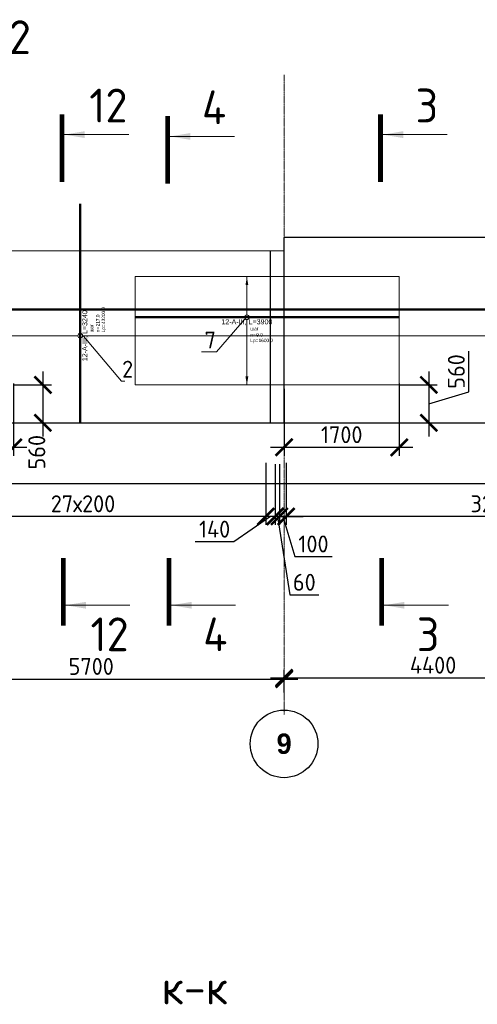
# Model space of a CAD drawing. Header units: millimetres. Extents: x 376598 to 1249954, y -318491 to -22134.
# Tile 148 of 256: x 605063 to 611822, y -139136 to -124583. Entities that reach past the tile are written whole.
import ezdxf
from ezdxf import colors
from ezdxf.entities.mleader import LeaderData, LeaderLine
from ezdxf.enums import TextEntityAlignment as Align
from ezdxf.math import Vec2, Vec3

# ---------------------------------------------------------------- set-up
doc = ezdxf.new("R2010")
doc.units = ezdxf.units.MM
doc.set_wipeout_variables(frame=1)
for name, pattern in [('______5', [1100, 800, -100, 100, -100]), ('________', [0]), ('ACAD_ISO02W100', [15, 12, -3]), ('осевая', [50.8, 31.75, -6.35, 6.35, -6.35])]:
    doc.linetypes.add(name, pattern=pattern)
for name, color, linetype, lineweight in [('Standard', 7, 'Continuous', 25), ('АрмСтер', 2, 'Continuous', 50), ('Оси', 40, '______5', 18), ('подоснова', 151, 'Continuous', 5), ('РАЗМЕРЫ', 1, 'Continuous', 9), ('Узлы', 7, 'Continuous', 0)]:
    doc.layers.add(name, color=color, linetype=linetype, lineweight=lineweight)
doc.layers.add('АрмСтер_атрибуты', color=2, linetype='Continuous', lineweight=0, plot=False)
doc.styles.add('Century Gothic', font='GOTHIC.TTF')
doc.styles.add('GOST-2.304_Type-B', font='GOST_Common.ttf')
doc.styles.get("Standard").update_dxf_attribs({"font": 'arial.ttf'})
doc.styles.add('Аннотативный', font='arial.ttf')
doc.dimstyles.new('СПДС', dxfattribs={"dimscale": 100, "dimtxt": 2.5, "dimasz": 2.5, "dimexe": 1.25, "dimexo": 0, "dimtad": 1, "dimdec": 0, "dimtxsty": 'GOST-2.304_Type-B', "dimblk": 'ARCHTICK', "dimcen": 2.5, "dimdle": 2, "dimadec": 0, "dimazin": 2, "dimtfac": 0.75, "dimtdec": 0, "dimtmove": 1, "dimatfit": 3, "dimfxl": 1, "dimtolj": 1, "dimarcsym": 1})

# ---------------------------------------------------------------- blocks, each defined once
blk = doc.blocks.new('NSY101')
at = {"color": 0, "linetype": 'ByBlock', "lineweight": -2}
blk.add_circle((0, 0), 50, dxfattribs=at)
blk = doc.blocks.new('_ArchTick')
at = {"color": 0, "linetype": 'ByBlock', "const_width": 0.15}
blk.add_lwpolyline([(-0.5, -0.5), (0.5, 0.5)], dxfattribs=at)
blk = doc.blocks.new('*D69')
at = {"layer": 'DEFPOINTS', "color": 0, "lineweight": 0, "transparency": 16777216}
for p in [(608969, -134330), (603269, -134520), (608969, -134525)]:
    blk.add_point(p, dxfattribs=at)
at = {"layer": 'РАЗМЕРЫ', "color": 0, "lineweight": -2, "transparency": 16777216}
for p, q in [((603269, -134520), (603269, -134205)), ((608969, -134525), (608969, -134205)), ((603069, -134330), (609169, -134330))]:
    blk.add_line(p, q, dxfattribs=at)
at = {"layer": 'РАЗМЕРЫ', "color": 0, "lineweight": -2, "transparency": 16777216, "xscale": 250, "yscale": 250, "zscale": 250, "rotation": 180}
blk.add_blockref('_ArchTick', (603269, -134330), dxfattribs=at)
at = {"layer": 'РАЗМЕРЫ', "color": 0, "lineweight": -2, "transparency": 16777216, "xscale": 250, "yscale": 250, "zscale": 250}
blk.add_blockref('_ArchTick', (608969, -134330), dxfattribs=at)
at = {"layer": 'РАЗМЕРЫ', "color": 0, "lineweight": 0, "transparency": 16777216, "insert": (606119, -134142), "char_height": 250, "attachment_point": 5, "style": 'GOST-2.304_Type-B'}
blk.add_mtext('\\A1;5700', dxfattribs=at)
blk = doc.blocks.new('*D70')
at = {"layer": 'DEFPOINTS', "color": 0, "lineweight": 0, "transparency": 16777216}
for p in [(613369, -134311), (608969, -134525), (613369, -134493)]:
    blk.add_point(p, dxfattribs=at)
at = {"layer": 'РАЗМЕРЫ', "color": 0, "lineweight": -2, "transparency": 16777216}
for p, q in [((608769, -134311), (613569, -134311)), ((608969, -134525), (608969, -134186)), ((613369, -134493), (613369, -134186))]:
    blk.add_line(p, q, dxfattribs=at)
at = {"layer": 'РАЗМЕРЫ', "color": 0, "lineweight": -2, "transparency": 16777216, "xscale": 250, "yscale": 250, "zscale": 250, "rotation": 180}
blk.add_blockref('_ArchTick', (608969, -134311), dxfattribs=at)
at = {"layer": 'РАЗМЕРЫ', "color": 0, "lineweight": -2, "transparency": 16777216, "xscale": 250, "yscale": 250, "zscale": 250}
blk.add_blockref('_ArchTick', (613369, -134311), dxfattribs=at)
at = {"layer": 'РАЗМЕРЫ', "color": 0, "lineweight": 0, "transparency": 16777216, "insert": (611169, -134123), "char_height": 250, "attachment_point": 5, "style": 'GOST-2.304_Type-B'}
blk.add_mtext('\\A1;4400', dxfattribs=at)
blk = doc.blocks.new('*D122')
at = {"layer": 'DEFPOINTS', "color": 0, "lineweight": 0, "transparency": 16777216}
for p in [(608998, -131132, -720), (615398, -131132, -720), (608998, -131925)]:
    blk.add_point(p, dxfattribs=at)
at = {"layer": 'РАЗМЕРЫ', "color": 0, "lineweight": -2, "transparency": 16777216}
for p, q in [((608998, -131132), (608998, -132050)), ((615398, -131132), (615398, -132050)), ((615598, -131925), (608798, -131925))]:
    blk.add_line(p, q, dxfattribs=at)
at = {"layer": 'РАЗМЕРЫ', "color": 0, "lineweight": -2, "transparency": 16777216, "xscale": 250, "yscale": 250, "zscale": 250, "rotation": 180}
blk.add_blockref('_ArchTick', (608998, -131925), dxfattribs=at)
at = {"layer": 'РАЗМЕРЫ', "color": 0, "lineweight": -2, "transparency": 16777216, "xscale": 250, "yscale": 250, "zscale": 250}
blk.add_blockref('_ArchTick', (615398, -131925), dxfattribs=at)
at = {"layer": 'РАЗМЕРЫ', "color": 0, "lineweight": 0, "transparency": 16777216, "insert": (612198, -131738), "char_height": 250, "attachment_point": 5, "style": 'GOST-2.304_Type-B'}
blk.add_mtext('\\A1;32х200', dxfattribs=at)
blk = doc.blocks.new('*D123')
at = {"layer": 'DEFPOINTS', "color": 0, "lineweight": 0, "transparency": 16777216}
for p in [(608899, -131152, -360), (608998, -131132, -720), (608899, -131925)]:
    blk.add_point(p, dxfattribs=at)
at = {"layer": 'РАЗМЕРЫ', "color": 0, "lineweight": -2, "transparency": 16777216}
for p, q in [((608899, -131152), (608899, -132050)), ((608998, -131132), (608998, -132050)), ((608899, -131925), (608649, -131925)), ((608998, -131925), (608899, -131925)), ((608998, -131925), (608899, -131925)), ((608949, -131925), (609127, -132519)), ((608998, -131925), (609248, -131925)), ((609127, -132519), (609677, -132519))]:
    blk.add_line(p, q, dxfattribs=at)
at = {"layer": 'РАЗМЕРЫ', "color": 0, "lineweight": -2, "transparency": 16777216, "xscale": 250, "yscale": 250, "zscale": 250}
blk.add_blockref('_ArchTick', (608899, -131925), dxfattribs=at)
at = {"layer": 'РАЗМЕРЫ', "color": 0, "lineweight": -2, "transparency": 16777216, "xscale": 250, "yscale": 250, "zscale": 250, "rotation": 180}
blk.add_blockref('_ArchTick', (608998, -131925), dxfattribs=at)
at = {"layer": 'РАЗМЕРЫ', "color": 0, "lineweight": 0, "transparency": 16777216, "insert": (609402, -132332), "char_height": 250, "attachment_point": 5, "style": 'GOST-2.304_Type-B'}
blk.add_mtext('\\A1;100', dxfattribs=at)
blk = doc.blocks.new('*D124')
at = {"layer": 'DEFPOINTS', "color": 0, "lineweight": 0, "transparency": 16777216}
for p in [(608838, -131152, -360), (608899, -131152, -360), (608838, -131925)]:
    blk.add_point(p, dxfattribs=at)
at = {"layer": 'РАЗМЕРЫ', "color": 0, "lineweight": -2, "transparency": 16777216}
for p, q in [((608838, -131152), (608838, -132050)), ((608899, -131152), (608899, -132050)), ((608838, -131925), (608588, -131925)), ((608899, -131925), (608838, -131925)), ((608899, -131925), (608838, -131925)), ((608869, -131925), (609054, -133085)), ((608899, -131925), (609149, -131925)), ((609054, -133085), (609479, -133085))]:
    blk.add_line(p, q, dxfattribs=at)
at = {"layer": 'РАЗМЕРЫ', "color": 0, "lineweight": -2, "transparency": 16777216, "xscale": 250, "yscale": 250, "zscale": 250}
blk.add_blockref('_ArchTick', (608838, -131925), dxfattribs=at)
at = {"layer": 'РАЗМЕРЫ', "color": 0, "lineweight": -2, "transparency": 16777216, "xscale": 250, "yscale": 250, "zscale": 250, "rotation": 180}
blk.add_blockref('_ArchTick', (608899, -131925), dxfattribs=at)
at = {"layer": 'РАЗМЕРЫ', "color": 0, "lineweight": 0, "transparency": 16777216, "insert": (609267, -132898), "char_height": 250, "attachment_point": 5, "style": 'GOST-2.304_Type-B'}
blk.add_mtext('\\A1;60', dxfattribs=at)
blk = doc.blocks.new('*D125')
at = {"layer": 'DEFPOINTS', "color": 0, "lineweight": 0, "transparency": 16777216}
for p in [(608698, -131132, -720), (608838, -131152, -360), (608698, -131925)]:
    blk.add_point(p, dxfattribs=at)
at = {"layer": 'РАЗМЕРЫ', "color": 0, "lineweight": -2, "transparency": 16777216}
for p, q in [((608698, -131132), (608698, -132050)), ((608838, -131152), (608838, -132050)), ((608768, -131925), (608228, -132300)), ((609038, -131925), (608498, -131925)), ((608228, -132300), (607653, -132300))]:
    blk.add_line(p, q, dxfattribs=at)
at = {"layer": 'РАЗМЕРЫ', "color": 0, "lineweight": -2, "transparency": 16777216, "xscale": 250, "yscale": 250, "zscale": 250, "rotation": 180}
blk.add_blockref('_ArchTick', (608698, -131925), dxfattribs=at)
at = {"layer": 'РАЗМЕРЫ', "color": 0, "lineweight": -2, "transparency": 16777216, "xscale": 250, "yscale": 250, "zscale": 250}
blk.add_blockref('_ArchTick', (608838, -131925), dxfattribs=at)
at = {"layer": 'РАЗМЕРЫ', "color": 0, "lineweight": 0, "transparency": 16777216, "insert": (607941, -132113), "char_height": 250, "attachment_point": 5, "style": 'GOST-2.304_Type-B'}
blk.add_mtext('\\A1;140', dxfattribs=at)
blk = doc.blocks.new('*D126')
at = {"layer": 'DEFPOINTS', "color": 0, "lineweight": 0, "transparency": 16777216}
for p in [(603298, -131132, -720), (608698, -131132, -720), (603298, -131925)]:
    blk.add_point(p, dxfattribs=at)
at = {"layer": 'РАЗМЕРЫ', "color": 0, "lineweight": -2, "transparency": 16777216}
for p, q in [((603298, -131132), (603298, -132050)), ((608698, -131132), (608698, -132050)), ((608898, -131925), (603098, -131925))]:
    blk.add_line(p, q, dxfattribs=at)
at = {"layer": 'РАЗМЕРЫ', "color": 0, "lineweight": -2, "transparency": 16777216, "xscale": 250, "yscale": 250, "zscale": 250, "rotation": 180}
blk.add_blockref('_ArchTick', (603298, -131925), dxfattribs=at)
at = {"layer": 'РАЗМЕРЫ', "color": 0, "lineweight": -2, "transparency": 16777216, "xscale": 250, "yscale": 250, "zscale": 250}
blk.add_blockref('_ArchTick', (608698, -131925), dxfattribs=at)
at = {"layer": 'РАЗМЕРЫ', "color": 0, "lineweight": 0, "transparency": 16777216, "insert": (605998, -131738), "char_height": 250, "attachment_point": 5, "style": 'GOST-2.304_Type-B'}
blk.add_mtext('\\A1;27х200', dxfattribs=at)
blk = doc.blocks.new('*U146')
at = {"layer": 'РАЗМЕРЫ', "ltscale": 15}
blk.add_line((0, -22800), (0, 20400), dxfattribs=at)
at = {"layer": 'АрмСтер_атрибуты', "color": 215, "ltscale": 15, "style": 'Аннотативный'}
for s, p in [('шаг', (51, -194)), ('n=', (51, -285)), ('Lр=', (50, -368))]:
    blk.add_text(s, height=50, dxfattribs=at).set_placement(p)
at = {"layer": 'АрмСтер_атрибуты', "style": 'Аннотативный', "flags": 8}
blk.add_attdef('ПОЗ', (110, 30), '', height=75, dxfattribs=at)
at = {"layer": 'АрмСтер_атрибуты', "color": 215, "style": 'Аннотативный'}
for tag, p, flags in [('ШАГ', (191, -194), 10), ('КОЛ', (138, -285), 8), ('ШИРИНА', (173, -368), 8)]:
    blk.add_attdef(tag, p, '', height=50, dxfattribs=dict(at, flags=flags))
at = {"layer": 'АрмСтер_атрибуты', "flags": 9}
for tag, p in [('МАССА', (-2096, -410)), ('ОБОЗНАЧЕНИЕ', (-2096, -524))]:
    blk.add_attdef(tag, p, '', height=75, dxfattribs=at)
at = {"linetype": 'Continuous', "lineweight": 0}
blk.add_wipeout([(35, 0), (28, 21), (11, 33), (-11, 33), (-28, 21), (-35, 0), (-28, -21), (-11, -33), (11, -33), (28, -21)], dxfattribs=at)
at = {"color": 0, "linetype": 'ByBlock', "lineweight": -2, "ltscale": 100}
blk.add_line((-1290, 0), (1950, 0), dxfattribs=at)
at = {"layer": 'РАЗМЕРЫ'}
blk.add_circle((0, 0), 35, dxfattribs=at)
at = {"layer": 'АрмСтер_атрибуты', "style": 'Аннотативный', "flags": 8}
blk.add_attdef('НАИМЕНОВАНИЕ', text='', height=75, dxfattribs=at).set_placement((0, -29), align=Align.TOP_CENTER)
blk = doc.blocks.new('*U147')
at = {"color": 0, "linetype": 'ByBlock', "lineweight": -2, "ltscale": 100}
blk.add_line((-33011, 0), (10439, 0), dxfattribs=at)
at = {"layer": 'АрмСтер_атрибуты', "flags": 9}
for tag, p in [('МАССА', (-3472, 4790)), ('ОБОЗНАЧЕНИЕ', (-3472, 4676))]:
    blk.add_attdef(tag, p, '', height=75, dxfattribs=at)
at = {"layer": 'АрмСтер_атрибуты', "style": 'Аннотативный', "flags": 8}
blk.add_attdef('ПОЗ', (110, 30), '', height=75, dxfattribs=at)
blk.add_attdef('НАИМЕНОВАНИЕ', text='', height=75, dxfattribs=at).set_placement((0, -29), align=Align.TOP_CENTER)
at = {"layer": 'АрмСтер_атрибуты', "color": 215, "style": 'Аннотативный'}
for tag, p, flags in [('ШАГ', (191, -194), 10), ('КОЛ', (138, -285), 8), ('ШИРИНА', (173, -368), 8)]:
    blk.add_attdef(tag, p, '', height=50, dxfattribs=dict(at, flags=flags))
blk = doc.blocks.new('_None')
blk = doc.blocks.new('*U754')
at = {"layer": 'РАЗМЕРЫ'}
for p, q in [((112, 600), (-112, 600)), ((112, -1000), (-112, -1000))]:
    blk.add_line(p, q, dxfattribs=at)
at = {"layer": 'РАЗМЕРЫ', "ltscale": 15}
blk.add_line((0, -1000), (0, 600), dxfattribs=at)
at = {"layer": 'РАЗМЕРЫ'}
for points in [[(0, 600), (21, 475), (-21, 475)], [(0, -1000), (21, -875), (-21, -875)]]:
    blk.add_solid(points, dxfattribs=at)
at = {"layer": 'АрмСтер_атрибуты', "color": 215, "ltscale": 15, "style": 'Аннотативный'}
for s, p in [('шаг', (51, -194)), ('n=', (51, -285)), ('Lр=', (50, -368))]:
    blk.add_text(s, height=50, dxfattribs=at).set_placement(p)
at = {"layer": 'АрмСтер_атрибуты', "flags": 9}
for tag, p in [('МАССА', (8340, 4790)), ('ОБОЗНАЧЕНИЕ', (8340, 4676))]:
    blk.add_attdef(tag, p, '', height=75, dxfattribs=at)
at = {"layer": 'АрмСтер_атрибуты', "style": 'Аннотативный', "flags": 8}
blk.add_attdef('ПОЗ', (110, 30), '', height=75, dxfattribs=at)
at = {"layer": 'АрмСтер_атрибуты', "color": 215, "style": 'Аннотативный'}
for tag, p, flags in [('ШАГ', (191, -194), 10), ('КОЛ', (138, -285), 8), ('ШИРИНА', (173, -368), 8)]:
    blk.add_attdef(tag, p, '', height=50, dxfattribs=dict(at, flags=flags))
at = {"linetype": 'Continuous', "lineweight": 0}
blk.add_wipeout([(35, 0), (28, 21), (11, 33), (-11, 33), (-28, 21), (-35, 0), (-28, -21), (-11, -33), (11, -33), (28, -21)], dxfattribs=at)
at = {"color": 0, "linetype": 'ByBlock', "lineweight": -2, "ltscale": 100}
blk.add_line((-1649, 0), (2251, 0), dxfattribs=at)
at = {"layer": 'РАЗМЕРЫ'}
blk.add_circle((0, 0), 35, dxfattribs=at)
at = {"layer": 'АрмСтер_атрибуты', "style": 'Аннотативный', "flags": 8}
blk.add_attdef('НАИМЕНОВАНИЕ', text='', height=75, dxfattribs=at).set_placement((0, -29), align=Align.TOP_CENTER)
blk = doc.blocks.new('*D759')
at = {"layer": 'DEFPOINTS', "color": 0, "lineweight": 0, "transparency": 16777216}
for p in [(610669, -129981, -720), (610793, -130542), (611105, -130542)]:
    blk.add_point(p, dxfattribs=at)
at = {"layer": 'РАЗМЕРЫ', "color": 0, "lineweight": -2, "transparency": 16777216}
for p, q in [((611699, -130083), (611699, -129483)), ((611105, -129781), (611105, -130742)), ((610669, -129981), (611230, -129981)), ((611105, -130262), (611699, -130083)), ((610793, -130542), (611230, -130542))]:
    blk.add_line(p, q, dxfattribs=at)
at = {"layer": 'РАЗМЕРЫ', "color": 0, "lineweight": -2, "transparency": 16777216, "xscale": 250, "yscale": 250, "zscale": 250}
for p, rotation in [((611105, -129981), 90), ((611105, -130542), 270)]:
    blk.add_blockref('_ArchTick', p, dxfattribs=dict(at, rotation=rotation))
at = {"layer": 'РАЗМЕРЫ', "color": 0, "lineweight": 0, "transparency": 16777216, "insert": (611512, -129783), "char_height": 250, "attachment_point": 5, "rotation": 90, "style": 'GOST-2.304_Type-B'}
blk.add_mtext('\\A1;560', dxfattribs=at)
blk = doc.blocks.new('*D760')
at = {"layer": 'DEFPOINTS', "color": 0, "lineweight": 0, "transparency": 16777216}
for p in [(608968, -130039), (610669, -129959, -720), (608968, -130904)]:
    blk.add_point(p, dxfattribs=at)
at = {"layer": 'РАЗМЕРЫ', "color": 0, "lineweight": -2, "transparency": 16777216}
for p, q in [((608968, -130039), (608968, -131029)), ((610669, -129959), (610669, -131029)), ((610869, -130904), (608768, -130904))]:
    blk.add_line(p, q, dxfattribs=at)
at = {"layer": 'РАЗМЕРЫ', "color": 0, "lineweight": -2, "transparency": 16777216, "xscale": 250, "yscale": 250, "zscale": 250, "rotation": 180}
blk.add_blockref('_ArchTick', (608968, -130904), dxfattribs=at)
at = {"layer": 'РАЗМЕРЫ', "color": 0, "lineweight": -2, "transparency": 16777216, "xscale": 250, "yscale": 250, "zscale": 250}
blk.add_blockref('_ArchTick', (610669, -130904), dxfattribs=at)
at = {"layer": 'РАЗМЕРЫ', "color": 0, "lineweight": 0, "transparency": 16777216, "insert": (609819, -130717), "char_height": 250, "attachment_point": 5, "style": 'GOST-2.304_Type-B'}
blk.add_mtext('\\A1;1700', dxfattribs=at)
blk = doc.blocks.new('*D761')
at = {"layer": 'DEFPOINTS', "color": 0, "lineweight": 0, "transparency": 16777216}
for p in [(604969, -129981, -720), (605093, -130542), (605405, -130542)]:
    blk.add_point(p, dxfattribs=at)
at = {"layer": 'РАЗМЕРЫ', "color": 0, "lineweight": -2, "transparency": 16777216}
for p, q in [((605405, -129781), (605405, -130742)), ((604969, -129981), (605530, -129981)), ((605093, -130542), (605530, -130542))]:
    blk.add_line(p, q, dxfattribs=at)
at = {"layer": 'РАЗМЕРЫ', "color": 0, "lineweight": -2, "transparency": 16777216, "xscale": 250, "yscale": 250, "zscale": 250}
for p, rotation in [((605405, -129981), 90), ((605405, -130542), 270)]:
    blk.add_blockref('_ArchTick', p, dxfattribs=dict(at, rotation=rotation))
at = {"layer": 'РАЗМЕРЫ', "color": 0, "lineweight": 0, "transparency": 16777216, "insert": (605315, -130976), "char_height": 250, "attachment_point": 5, "rotation": 90, "style": 'GOST-2.304_Type-B'}
blk.add_mtext('\\A1;560', dxfattribs=at)
blk = doc.blocks.new('*D762')
at = {"layer": 'DEFPOINTS', "color": 0, "lineweight": 0, "transparency": 16777216}
for p in [(603268, -130039), (604969, -129959, -720), (603268, -130904)]:
    blk.add_point(p, dxfattribs=at)
at = {"layer": 'РАЗМЕРЫ', "color": 0, "lineweight": -2, "transparency": 16777216}
for p, q in [((603268, -130039), (603268, -131029)), ((604969, -129959), (604969, -131029)), ((605169, -130904), (603068, -130904))]:
    blk.add_line(p, q, dxfattribs=at)
at = {"layer": 'РАЗМЕРЫ', "color": 0, "lineweight": -2, "transparency": 16777216, "xscale": 250, "yscale": 250, "zscale": 250, "rotation": 180}
blk.add_blockref('_ArchTick', (603268, -130904), dxfattribs=at)
at = {"layer": 'РАЗМЕРЫ', "color": 0, "lineweight": -2, "transparency": 16777216, "xscale": 250, "yscale": 250, "zscale": 250}
blk.add_blockref('_ArchTick', (604969, -130904), dxfattribs=at)
at = {"layer": 'РАЗМЕРЫ', "color": 0, "lineweight": 0, "transparency": 16777216, "insert": (604119, -130716), "char_height": 250, "attachment_point": 5, "style": 'GOST-2.304_Type-B'}
blk.add_mtext('\\A1;1700', dxfattribs=at)

msp = doc.modelspace()

# ---------------------------------------------------------------- linework, layer by layer
at = {"color": 7, "linetype": 'Continuous', "lineweight": 25, "transparency": 33554687}
for p, q in [((581568.5, -130541.8), (629218.5, -130541.8)), ((629218.5, -131441.8), (581568.5, -131441.8))]:
    msp.add_line(p, q, dxfattribs=at)
at = {"layer": 'Standard', "color": 7, "linetype": '________', "lineweight": 25, "transparency": 33554687}
for p, q in [((608968.5, -130541.8), (608968.5, -127801.8)), ((612818.5, -127801.8), (608968.5, -127801.8)), ((608768.5, -130541.8), (608768.5, -128001.8))]:
    msp.add_line(p, q, dxfattribs=at)
at = {"layer": 'Оси', "color": 16, "linetype": 'осевая', "lineweight": 0, "ltscale": 0.5, "transparency": 33554687}
msp.add_line((608968.5, -125399.5), (608968.5, -134850.4), dxfattribs=at)
at = {"layer": 'Узлы', "color": 1, "linetype": 'Continuous', "lineweight": 0}
for p, q in [((605722.5, -126281.9, -520), (606672.5, -126281.9, -520)), ((607283.9, -126308.6, -520), (608233.9, -126308.6, -520)), ((610426.8, -126281.9, -520), (611376.8, -126281.9, -520)), ((605740.6, -133237.9, -320), (606690.6, -133237.9, -320)), ((607302, -133237.9, -320), (608252, -133237.9, -320)), ((610444.9, -133237.9, -320), (611394.9, -133237.9, -320))]:
    msp.add_line(p, q, dxfattribs=at)
at = {"layer": 'Узлы', "color": 1, "linetype": 'Continuous', "lineweight": 0, "const_width": 70}
for points, elevation in [([(605687.5, -125981.9), (605687.5, -126981.9)], -520), ([(607248.9, -126008.6), (607248.9, -127008.6)], -520), ([(610391.8, -125981.9), (610391.8, -126981.9)], -520), ([(605705.6, -133537.9), (605705.6, -132537.9)], -320), ([(607267, -133537.9), (607267, -132537.9)], -320), ([(610409.9, -133537.9), (610409.9, -132537.9)], -320)]:
    msp.add_lwpolyline(points, dxfattribs=dict(at, elevation=elevation))
at = {"layer": 'Узлы', "color": 1, "linetype": 'Continuous', "lineweight": 0}
for points in [[(605722.5, -126281.9, -520), (606022.9, -126332.1, -520), (606022.9, -126231.6, -520)], [(607283.9, -126308.6, -520), (607584.3, -126358.9, -520), (607584.3, -126258.3, -520)], [(610426.8, -126281.9, -520), (610727.2, -126332.1, -520), (610727.2, -126231.6, -520)], [(605740.6, -133237.9, -320), (606041.1, -133288.2, -320), (606041.1, -133187.7, -320)], [(607302, -133237.9, -320), (607602.5, -133288.2, -320), (607602.5, -133187.7, -320)], [(610444.9, -133237.9, -320), (610745.4, -133288.2, -320), (610745.4, -133187.7, -320)]]:
    msp.add_solid(points, dxfattribs=at)

# ---------------------------------------------------------------- block references
at = {"layer": 'Оси', "color": 16, "linetype": 'Continuous', "lineweight": 25, "transparency": 33554687, "xscale": 9.999999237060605, "yscale": 9.999999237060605, "zscale": 9.999999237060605}
msp.add_blockref('NSY101', (608968, -135286.3), dxfattribs=at)

# ---------------------------------------------------------------- texts
at = {"layer": 'Оси', "color": 16, "linetype": 'Continuous', "lineweight": 25, "transparency": 33554687, "insert": (608968, -135286.3), "char_height": 300, "width": 385, "attachment_point": 5, "style": 'Century Gothic'}
msp.add_mtext('\\A1;{\\fCentury Gothic|i0|b1;\\H300.000000;\\W1.000000;\\C16;9}\\P', dxfattribs=at)
at = {"layer": 'РАЗМЕРЫ', "insert": (607649, -138885.9), "char_height": 500, "attachment_point": 5, "style": 'GOST-2.304_Type-B'}
msp.add_mtext_dynamic_manual_height_columns('к-к', width=3941.213, gutter_width=625, heights=[0], dxfattribs=at)
at = {"layer": 'Узлы', "color": 80, "linetype": 'Continuous', "lineweight": 0, "style": 'GOST-2.304_Type-B'}
msp.add_text('Стена по оси А.2', height=500, dxfattribs=at).set_placement((600108.6, -125092.2))
at = {"layer": 'Узлы', "color": 1, "linetype": 'Continuous', "lineweight": 0, "char_height": 500, "attachment_point": 5, "style": 'GOST-2.304_Type-B'}
for s, insert in [('12', (606372.5, -125851.9, -520)), ('4', (607933.9, -125878.6, -520)), ('3', (611076.8, -125851.9, -520)), ('12', (606390.6, -133667.9, -320)), ('4', (607952, -133667.9, -320)), ('3', (611094.9, -133667.9, -320))]:
    msp.add_mtext_dynamic_manual_height_columns(s, width=723.88, gutter_width=25, heights=[0], dxfattribs=dict(at, insert=insert))

# ---------------------------------------------------------------- dimensions: what is measured, and where the dimension line sits
at = {"layer": 'РАЗМЕРЫ', "color": 1, "lineweight": 0}
for base, p1, p2, text, picture, middle in [((603298.4, -131925.3), (608698.4, -131132, -720), (603298.4, -131132, -720), '27х200', '*D126', (605998.4, -131737.8)), ((608998.4, -131925.3), (615398.4, -131132, -720), (608998.4, -131132, -720), '32х200', '*D122', (612198.4, -131737.8))]:
    dim = msp.add_linear_dim(base=base, p1=p1, p2=p2, text=text, dimstyle='СПДС', dxfattribs=at)
    dim.commit()
    dim.dimension.update_dxf_attribs({"geometry": picture, "text_midpoint": middle})
for base, p1, p2, picture, middle in [((608698.4, -131925.3), (608838.4, -131152, -360), (608698.4, -131132, -720), '*D125', (608165.6, -132300.3)), ((608838.4, -131925.3), (608898.7, -131152, -360), (608838.4, -131152, -360), '*D124', (609116.6, -133085.1))]:
    dim = msp.add_linear_dim(base=base, p1=p1, p2=p2, dimstyle='СПДС', dxfattribs=at)
    dim.commit()
    dim.dimension.update_dxf_attribs({"geometry": picture, "text_midpoint": middle, "dimtype": 160})
for base, p1, p2, picture, middle in [((608898.7, -131925.3), (608998.4, -131132, -720), (608898.7, -131152, -360), '*D123', (609189.2, -132331.5)), ((608968.5, -134329.7), (603268.5, -134519.5), (608968.5, -134525.4), '*D69', (606118.5, -134142.2)), ((613368.5, -134310.8), (608968.5, -134525.4), (613368.5, -134493.3), '*D70', (611168.5, -134123.3))]:
    dim = msp.add_linear_dim(base=base, p1=p1, p2=p2, dimstyle='СПДС', dxfattribs=at)
    dim.commit()
    dim.dimension.update_dxf_attribs({"geometry": picture, "text_midpoint": middle})

# ---------------------------------------------------------------- next in the draw order: block references
at = {"layer": 'АрмСтер', "ltscale": 15}
ref = msp.add_blockref('*U146', (605956.5, -129254.2, -360), dxfattribs=dict(at, rotation=90))
ref.add_attrib('НАИМЕНОВАНИЕ', '12-A-III, L=3240', dxfattribs={"layer": 'АрмСтер_атрибуты', "height": 75, "rotation": 90, "style": 'Аннотативный', "flags": 8}).set_placement((605985.9, -129254.2, -360), align=Align.TOP_CENTER)
ref.add_attrib('КОЛ', '217.0', (606241.7, -129116.2, -360), dxfattribs={"layer": 'АрмСтер_атрибуты', "color": 215, "height": 50, "rotation": 90, "style": 'Аннотативный', "flags": 8})
ref.add_attrib('ШИРИНА', '43200.0', (606324.3, -129081.4, -360), dxfattribs={"layer": 'АрмСтер_атрибуты', "color": 215, "height": 50, "rotation": 90, "style": 'Аннотативный', "flags": 8})

# ---------------------------------------------------------------- next in the draw order: linework, layer by layer
at = {"layer": 'РАЗМЕРЫ', "color": 4}
msp.add_lwpolyline([(608968.5, -127801.8), (608968.5, -128001.8), (603068.5, -128001.8), (603068.5, -127801.8)], dxfattribs=at)

# ---------------------------------------------------------------- next in the draw order: block references
at = {"layer": 'АрмСтер', "ltscale": 15}
msp.add_blockref('*U147', (618480.1, -128866.4, -720), dxfattribs=at)

# ---------------------------------------------------------------- next in the draw order: dimensions: what is measured, and where the dimension line sits
at = {"layer": 'РАЗМЕРЫ', "color": 4, "lineweight": 0}
dim = msp.add_linear_dim(base=(605405.3, -130541.7), p1=(604968.9, -129981.3, -720), p2=(605093.3, -130541.7), angle=90, dimstyle='СПДС', dxfattribs=at)
dim.commit()
dim.dimension.update_dxf_attribs({"geometry": '*D761', "text_midpoint": (605502.4, -130976.3), "dimtype": 160})
dim = msp.add_linear_dim(base=(603268.5, -130903.6), p1=(604968.9, -129958.7, -720), p2=(603268.5, -130038.9), dimstyle='СПДС', dxfattribs=at)
dim.commit()
dim.dimension.update_dxf_attribs({"geometry": '*D762', "text_midpoint": (604118.7, -130716.1)})

# ---------------------------------------------------------------- next in the draw order: leaders
at = {"layer": 'подоснова'}
ml = msp.add_multileader_mtext('Standard', dxfattribs=at)
ml.set_content('2', color=256, style='GOST-2.304_Type-B')
ml.set_leader_properties(color=256, linetype='ByLayer', lineweight=15)
ml.set_arrow_properties(name='NONE')
ml.build(insert=Vec2(0, 0))
ml.multileader.update_dxf_attribs({"text_left_attachment_type": 6, "text_right_attachment_type": 6, "dogleg_length": 10, "arrow_head_size": 18})
ctx = ml.context
ctx.base_point, ctx.char_height, ctx.arrow_head_size, ctx.landing_gap_size, ctx.plane_origin = Vec3(606574.4, -129924, -360), 250, 18, 20, Vec3(605579.9, -128161, -360)
ctx.left_attachment, ctx.right_attachment, ctx.text_align_type = 6, 6, 1
notes = []
notes.append((ctx, [(0, (1, 1, 0), (606564.4, -129924, -360), (1, 0), 10, [(0, [(606004, -129263, -360)], 0, [])])]))
ctx.mtext.insert, ctx.mtext.width, ctx.mtext.alignment, ctx.mtext.flow_direction = Vec3(606656.9, -129624, -360), 22.898, 2, 5
for ctx, leaders in notes:
    for number, flags, end, landing, length, lines in leaders:
        leader = LeaderData()
        leader.index, (leader.has_last_leader_line, leader.has_dogleg_vector, leader.attachment_direction) = number, flags
        leader.last_leader_point, leader.dogleg_vector, leader.dogleg_length = Vec3(end), Vec3(landing), length
        for number, points, colour, breaks in lines:
            line = LeaderLine()
            line.index, line.vertices, line.color, line.breaks = number, Vec3.list(points), colors.encode_raw_color(colour), breaks
            leader.lines.append(line)
        ctx.leaders.append(leader)

# ---------------------------------------------------------------- next in the draw order: block references
at = {"layer": 'АрмСтер', "ltscale": 15}
ref = msp.add_blockref('*U754', (608418.4, -128981.3, -720), dxfattribs=at)
ref.add_attrib('НАИМЕНОВАНИЕ', '12-A-III, L=3900', dxfattribs={"layer": 'АрмСтер_атрибуты', "height": 75, "style": 'Аннотативный', "flags": 8}).set_placement((608418.4, -129010.6, -720), align=Align.TOP_CENTER)
ref.add_attrib('КОЛ', '9.0', (608556.4, -129266.4, -720), dxfattribs={"layer": 'АрмСтер_атрибуты', "color": 215, "height": 50, "style": 'Аннотативный', "flags": 8})
ref.add_attrib('ШИРИНА', '1600.0', (608591.3, -129349.1, -720), dxfattribs={"layer": 'АрмСтер_атрибуты', "color": 215, "height": 50, "style": 'Аннотативный', "flags": 8})

# ---------------------------------------------------------------- next in the draw order: linework, layer by layer
at = {"layer": 'РАЗМЕРЫ', "color": 4, "linetype": 'ACAD_ISO02W100', "ltscale": 0.5, "elevation": -720}
msp.add_lwpolyline([(606768.9, -128381.3), (610668.9, -128381.3), (610668.9, -129981.3), (606768.9, -129981.3)], close=True, dxfattribs=at)

# ---------------------------------------------------------------- next in the draw order: dimensions: what is measured, and where the dimension line sits
at = {"layer": 'РАЗМЕРЫ', "color": 4, "lineweight": 0}
dim = msp.add_linear_dim(base=(611105.3, -130541.7), p1=(610668.9, -129981.3, -720), p2=(610793.3, -130541.7), angle=90, dimstyle='СПДС', dxfattribs=at)
dim.commit()
dim.dimension.update_dxf_attribs({"geometry": '*D759', "text_midpoint": (611511.5, -130020.9)})
dim = msp.add_linear_dim(base=(608968.5, -130904.4), p1=(610668.9, -129958.7, -720), p2=(608968.5, -130038.9), dimstyle='СПДС', dxfattribs=at)
dim.commit()
dim.dimension.update_dxf_attribs({"geometry": '*D760', "text_midpoint": (609818.7, -130716.9)})

# ---------------------------------------------------------------- next in the draw order: leaders
at = {"layer": 'подоснова'}
ml = msp.add_multileader_mtext('Standard', dxfattribs=at)
ml.set_content('7', color=256, style='GOST-2.304_Type-B')
ml.set_leader_properties(color=256, linetype='ByLayer', lineweight=15)
ml.set_arrow_properties(name='NONE')
ml.build(insert=Vec2(0, 0))
ml.multileader.update_dxf_attribs({"text_left_attachment_type": 6, "text_right_attachment_type": 6, "dogleg_length": 10, "arrow_head_size": 18})
ctx = ml.context
ctx.base_point, ctx.char_height, ctx.arrow_head_size, ctx.landing_gap_size, ctx.plane_origin = Vec3(607794.7, -129492.9), 250, 18, 20, Vec3(607914.2, -127103.8)
ctx.left_attachment, ctx.right_attachment, ctx.text_align_type = 6, 6, 1
notes = []
notes.append((ctx, [(1, (1, 1, 0), (607969.9, -129492.9), (-1, 0), 10, [(0, [(608407.8, -128984.3)], 0, [])])]))
ctx.mtext.insert, ctx.mtext.alignment, ctx.mtext.flow_direction = Vec3(607877.3, -129192.9), 2, 5
for ctx, leaders in notes:
    for number, flags, end, landing, length, lines in leaders:
        leader = LeaderData()
        leader.index, (leader.has_last_leader_line, leader.has_dogleg_vector, leader.attachment_direction) = number, flags
        leader.last_leader_point, leader.dogleg_vector, leader.dogleg_length = Vec3(end), Vec3(landing), length
        for number, points, colour, breaks in lines:
            line = LeaderLine()
            line.index, line.vertices, line.color, line.breaks = number, Vec3.list(points), colors.encode_raw_color(colour), breaks
            leader.lines.append(line)
        ctx.leaders.append(leader)

doc.saveas('drawing.dxf')
